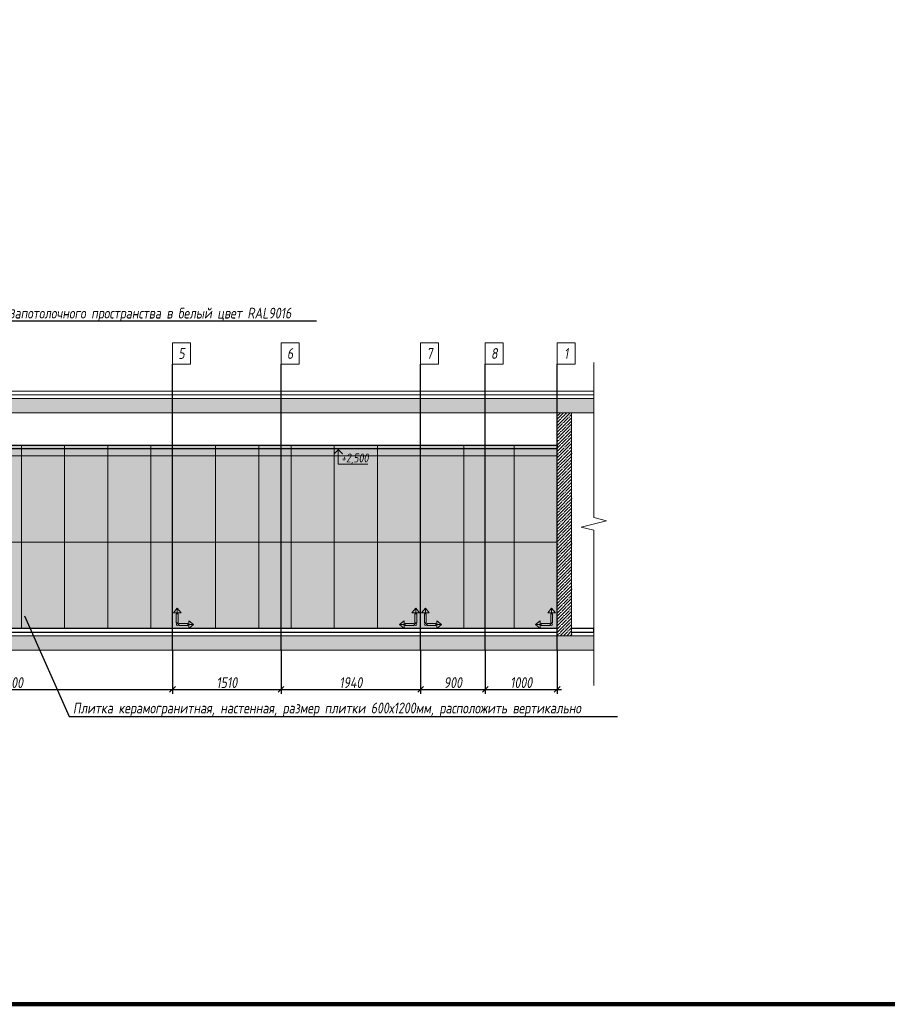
# Model space of a CAD drawing. Header units: millimetres. Extents: x -26888115 to 7466299, y -86687 to 22081.
# Tile 201 of 225: x 198610 to 210678, y -10017 to 3671. Entities that reach past the tile are written whole.
import ezdxf
from ezdxf import colors
from ezdxf.entities.mleader import LeaderData, LeaderLine
from ezdxf.math import Vec2, Vec3

# ---------------------------------------------------------------- set-up
doc = ezdxf.new("R2010")
doc.units = ezdxf.units.MM
doc.linetypes.add('DASHDOT', pattern=[25.4, 12.7, -6.35, 0, -6.35])
doc.layers.get('Defpoints').update_dxf_attribs({"color": 31})
for name, color, linetype, lineweight in [('A-DETL-GENF', 7, 'Continuous', 5), ('dim_pot', 183, 'Continuous', 9), ('nadpisi_v_tablice', 7, 'Continuous', 9), ('Отделка стен', 253, 'Continuous', 0)]:
    doc.layers.add(name, color=color, linetype=linetype, lineweight=lineweight)
for name, color, linetype, lineweight, true_color in [('dim_obm', 7, 'Continuous', 9, 0x005700), ('dim_razv', 7, 'DASHDOT', 9, 0x285228), ('pol', 7, 'Continuous', 15, 0x55666d)]:
    doc.layers.add(name, color=color, linetype=linetype, lineweight=lineweight, true_color=true_color)
doc.styles.add('fl_iso paper', font='isocpeur.ttf', dxfattribs={"width": 0.8, "oblique": 10})
doc.styles.add('In tre', font='isocpeur.ttf', dxfattribs={"width": 0.8, "oblique": 10})
doc.dimstyles.new('In tre 1_50', dxfattribs={"dimtxt": 150, "dimasz": 80, "dimexe": 60, "dimexo": 10, "dimgap": 20, "dimtad": 1, "dimdec": 0, "dimrnd": 5, "dimzin": 0, "dimdsep": 46, "dimtxsty": 'fl_iso paper', "dimblk": 'OBLIQUE', "dimcen": 0, "dimdle": 60, "dimadec": 0, "dimazin": 0, "dimtfac": 1, "dimtdec": 0, "dimtofl": 0, "dimtmove": 1, "dimatfit": 1, "dimfxl": 40, "dimtolj": 1, "dimtzin": 0, "dimarcsym": 1})

# ---------------------------------------------------------------- blocks, each defined once
blk = doc.blocks.new('*U113')
at = {"color": 0, "linetype": 'ByBlock', "lineweight": -2}
for p, q in [((0, 0), (-6, 0)), ((80.34, 0), (0, 0)), ((167.69, 0), (87.34, 0)), ((167.69, 0), (173.69, 0))]:
    blk.add_line(p, q, dxfattribs=at)
blk.add_lwpolyline([(87.34, 0), (85.59, -7), (82.09, 7), (80.34, 0)], dxfattribs=at)
blk = doc.blocks.new('_Oblique')
at = {"color": 0, "linetype": 'ByBlock', "lineweight": -2}
blk.add_line((-0.5, -0.5), (0.5, 0.5), dxfattribs=at)
blk = doc.blocks.new('*D118')
at = {"layer": 'Defpoints', "color": 0, "linetype": 'ByBlock', "transparency": 16777216}
for p in [(205086, -5093), (206086, -5093), (206086, -5639)]:
    blk.add_point(p, dxfattribs=at)
at = {"layer": 'dim_razv', "color": 0, "linetype": 'ByBlock', "lineweight": -2, "transparency": 16777216}
for p, q in [((205086, -5103), (205086, -5699)), ((206086, -5103), (206086, -5699)), ((205026, -5639), (206146, -5639))]:
    blk.add_line(p, q, dxfattribs=at)
at = {"layer": 'dim_razv', "color": 0, "linetype": 'ByBlock', "lineweight": -2, "transparency": 16777216, "xscale": 80, "yscale": 80, "zscale": 80, "rotation": 180}
blk.add_blockref('_Oblique', (205086, -5639), dxfattribs=at)
at = {"layer": 'dim_razv', "color": 0, "linetype": 'ByBlock', "lineweight": -2, "transparency": 16777216, "xscale": 80, "yscale": 80, "zscale": 80}
blk.add_blockref('_Oblique', (206086, -5639), dxfattribs=at)
at = {"layer": 'dim_razv', "color": 0, "linetype": 'ByBlock', "transparency": 16777216, "insert": (205586, -5544), "char_height": 150, "attachment_point": 5, "style": 'fl_iso paper'}
blk.add_mtext('\\A1;1000', dxfattribs=at)
blk = doc.blocks.new('*D697')
at = {"layer": 'Defpoints', "color": 0, "linetype": 'ByBlock', "transparency": 16777216}
for p in [(196236, -5093), (200736, -5093), (200736, -5639)]:
    blk.add_point(p, dxfattribs=at)
at = {"layer": 'dim_razv', "color": 0, "linetype": 'ByBlock', "lineweight": -2, "transparency": 16777216}
for p, q in [((196236, -5103), (196236, -5699)), ((200736, -5103), (200736, -5699)), ((196176, -5639), (200796, -5639))]:
    blk.add_line(p, q, dxfattribs=at)
at = {"layer": 'dim_razv', "color": 0, "linetype": 'ByBlock', "lineweight": -2, "transparency": 16777216, "xscale": 80, "yscale": 80, "zscale": 80, "rotation": 180}
blk.add_blockref('_Oblique', (196236, -5639), dxfattribs=at)
at = {"layer": 'dim_razv', "color": 0, "linetype": 'ByBlock', "lineweight": -2, "transparency": 16777216, "xscale": 80, "yscale": 80, "zscale": 80}
blk.add_blockref('_Oblique', (200736, -5639), dxfattribs=at)
at = {"layer": 'dim_razv', "color": 0, "linetype": 'ByBlock', "transparency": 16777216, "insert": (198486, -5544), "char_height": 150, "attachment_point": 5, "style": 'fl_iso paper'}
blk.add_mtext('\\A1;4500', dxfattribs=at)
blk = doc.blocks.new('*D698')
at = {"layer": 'Defpoints', "color": 0, "linetype": 'ByBlock', "transparency": 16777216}
for p in [(200736, -5093), (202246, -5093), (202246, -5639)]:
    blk.add_point(p, dxfattribs=at)
at = {"layer": 'dim_razv', "color": 0, "linetype": 'ByBlock', "lineweight": -2, "transparency": 16777216}
for p, q in [((200736, -5103), (200736, -5699)), ((202246, -5103), (202246, -5699)), ((200676, -5639), (202306, -5639))]:
    blk.add_line(p, q, dxfattribs=at)
at = {"layer": 'dim_razv', "color": 0, "linetype": 'ByBlock', "lineweight": -2, "transparency": 16777216, "xscale": 80, "yscale": 80, "zscale": 80, "rotation": 180}
blk.add_blockref('_Oblique', (200736, -5639), dxfattribs=at)
at = {"layer": 'dim_razv', "color": 0, "linetype": 'ByBlock', "lineweight": -2, "transparency": 16777216, "xscale": 80, "yscale": 80, "zscale": 80}
blk.add_blockref('_Oblique', (202246, -5639), dxfattribs=at)
at = {"layer": 'dim_razv', "color": 0, "linetype": 'ByBlock', "transparency": 16777216, "insert": (201491, -5544), "char_height": 150, "attachment_point": 5, "style": 'fl_iso paper'}
blk.add_mtext('\\A1;1510', dxfattribs=at)
blk = doc.blocks.new('*D699')
at = {"layer": 'Defpoints', "color": 0, "linetype": 'ByBlock', "transparency": 16777216}
for p in [(202246, -5093), (204186, -5093), (204186, -5639)]:
    blk.add_point(p, dxfattribs=at)
at = {"layer": 'dim_razv', "color": 0, "linetype": 'ByBlock', "lineweight": -2, "transparency": 16777216}
for p, q in [((202246, -5103), (202246, -5699)), ((204186, -5103), (204186, -5699)), ((202186, -5639), (204246, -5639))]:
    blk.add_line(p, q, dxfattribs=at)
at = {"layer": 'dim_razv', "color": 0, "linetype": 'ByBlock', "lineweight": -2, "transparency": 16777216, "xscale": 80, "yscale": 80, "zscale": 80, "rotation": 180}
blk.add_blockref('_Oblique', (202246, -5639), dxfattribs=at)
at = {"layer": 'dim_razv', "color": 0, "linetype": 'ByBlock', "lineweight": -2, "transparency": 16777216, "xscale": 80, "yscale": 80, "zscale": 80}
blk.add_blockref('_Oblique', (204186, -5639), dxfattribs=at)
at = {"layer": 'dim_razv', "color": 0, "linetype": 'ByBlock', "transparency": 16777216, "insert": (203216, -5544), "char_height": 150, "attachment_point": 5, "style": 'fl_iso paper'}
blk.add_mtext('\\A1;1940', dxfattribs=at)
blk = doc.blocks.new('*D700')
at = {"layer": 'Defpoints', "color": 0, "linetype": 'ByBlock', "transparency": 16777216}
for p in [(204186, -5093), (205086, -5103), (205086, -5639)]:
    blk.add_point(p, dxfattribs=at)
at = {"layer": 'dim_razv', "color": 0, "linetype": 'ByBlock', "lineweight": -2, "transparency": 16777216}
for p, q in [((204186, -5103), (204186, -5699)), ((205086, -5113), (205086, -5699)), ((204126, -5639), (205146, -5639))]:
    blk.add_line(p, q, dxfattribs=at)
at = {"layer": 'dim_razv', "color": 0, "linetype": 'ByBlock', "lineweight": -2, "transparency": 16777216, "xscale": 80, "yscale": 80, "zscale": 80, "rotation": 180}
blk.add_blockref('_Oblique', (204186, -5639), dxfattribs=at)
at = {"layer": 'dim_razv', "color": 0, "linetype": 'ByBlock', "lineweight": -2, "transparency": 16777216, "xscale": 80, "yscale": 80, "zscale": 80}
blk.add_blockref('_Oblique', (205086, -5639), dxfattribs=at)
at = {"layer": 'dim_razv', "color": 0, "linetype": 'ByBlock', "transparency": 16777216, "insert": (204636, -5544), "char_height": 150, "attachment_point": 5, "style": 'fl_iso paper'}
blk.add_mtext('\\A1;900', dxfattribs=at)
blk = doc.blocks.new('1')
at = {"layer": 'pol', "linetype": 'ByBlock'}
h = blk.add_hatch(color=1, dxfattribs=at)
h.paths.add_polyline_path([(35776, 73135), (35803, 73135), (35803, 73259), (35776, 73259)])
h.paths.add_polyline_path([(35790, 73275), (35843, 73275), (35790, 73338)])
h.paths.add_polyline_path([(35790, 73275), (35736, 73275), (35790, 73338)])
edge = h.paths.add_edge_path()
edge.add_arc((35790, 73111), 13.4, 0, 360)
h = blk.add_hatch(color=1, dxfattribs=at)
h.paths.add_polyline_path([(35813, 73097), (35813, 73124), (35937, 73124), (35937, 73097)])
h.paths.add_polyline_path([(35952, 73111), (35952, 73164), (36016, 73111)])
h.paths.add_polyline_path([(35952, 73111), (35952, 73057), (36016, 73111)])
at = {"layer": 'pol', "color": 1, "linetype": 'ByBlock'}
for points in [[(35790, 73275), (35736, 73275), (35790, 73338), (35790, 73275)], [(35790, 73275), (35843, 73275), (35790, 73338), (35790, 73275)], [(35952, 73111), (35952, 73164), (36016, 73111), (35952, 73111)], [(35952, 73111), (35952, 73057), (36016, 73111), (35952, 73111)]]:
    blk.add_lwpolyline(points, dxfattribs=at)
for points in [[(35776, 73135), (35803, 73135), (35803, 73259), (35776, 73259)], [(35813, 73097), (35813, 73124), (35937, 73124), (35937, 73097)]]:
    blk.add_lwpolyline(points, close=True, dxfattribs=at)
blk.add_circle((35790, 73111), 13.4, dxfattribs=at)

msp = doc.modelspace()

# ---------------------------------------------------------------- hatches: boundary and pattern name
at = {"layer": 'A-DETL-GENF'}
h = msp.add_hatch(dxfattribs=at)
h.set_pattern_fill('ANSI35', color=256, scale=20, style=0)
h.set_pattern_definition([(45, (32423.26, -12634.1), (-89.80256, 89.80256), []), (45, (32513.07, -12634.1), (-89.80256, 89.80256), [158.75, -31.75, 0, -31.75])])
h.paths.add_polyline_path([(156807.4, -1792.9), (206594.9, -1792.9), (206594.9, -1592.9), (156807.4, -1592.9)])
h.paths.add_polyline_path([(156807.4, -5092.9), (206594.9, -5092.9), (206594.9, -4892.9), (156807.4, -4892.9)])
h = msp.add_hatch(dxfattribs=at)
h.set_pattern_fill('ANSI35', color=256, scale=10, style=0)
h.set_pattern_definition([(45, (52880, 3e-12), (-44.90128, 44.90128), []), (45, (52924.9, 3e-12), (-44.90128, 44.90128), [79.375, -15.875, 0, -15.875])])
h.paths.add_polyline_path([(206086, -1792.9), (206286, -1792.9), (206286, -4892.9), (206086, -4892.9)])
at = {"layer": 'dim_obm'}
msp.add_hatch(color=256, dxfattribs=at).paths.add_polyline_path([(203110.3, -2360.9), (203042.3, -2292.9), (202974.3, -2360.9), (202985.8, -2372.5), (203042.3, -2316), (203098.8, -2372.5)], flags=0)
at = {"layer": 'dim_razv', "true_color": 0xeceae4, "transparency": 33554687}
h = msp.add_hatch(dxfattribs=at)
h.set_pattern_fill('AR-SAND', color=254, scale=3, angle=315)
h.paths.add_polyline_path([(157666, -4792.9), (157666, -2242.9), (178476, -2242.9), (178476, -4042.9), (171336, -4042.9), (171336, -4192.9), (171036, -4192.9), (171036, -4342.9), (170736, -4342.9), (170736, -4492.9), (170436, -4492.9), (170436, -4642.9), (170136, -4642.9), (170136, -2592.9), (168686, -2592.9), (168686, -4792.9), (165916, -4792.9), (165916, -2612.9), (163956, -2612.9), (163956, -4792.9)])
h.paths.add_polyline_path([(172249.8, -2612.9), (172999.8, -2612.9), (172999.8, -3962.9), (172249.8, -3962.9)], flags=16)
h.paths.add_polyline_path([(181356, -4792.9), (181356, -4642.9), (181056, -4642.9), (181056, -4492.9), (180756, -4492.9), (180756, -4342.9), (180456, -4342.9), (180456, -4192.9), (180156, -4192.9), (180156, -4042.9), (179826, -4042.9), (179826, -2242.9), (206086, -2242.9), (206086, -4792.9)])

# ---------------------------------------------------------------- linework, layer by layer
at = {"lineweight": 30}
for points in [[(200736, -5092.9), (200736, -1119.3)], [(202246, -5092.9), (202246, -1119.3)], [(204186, -5092.9), (204186, -1119.3)], [(205086, -5092.9), (205086, -1119.3)], [(206086, -5092.9), (206086, -1119.3)], [(180056, -4842.9), (206086, -4842.9)], [(206086, -4792.9), (181306, -4792.9)], [(206286, -4842.9), (206594.9, -4842.9), (206594.9, -4792.9), (206286, -4792.9)]]:
    msp.add_lwpolyline(points, dxfattribs=at)
at = {"lineweight": 13}
for points in [[(156807.4, -1542.9), (206594.9, -1542.9), (206594.9, -1492.9), (156807.4, -1492.9)], [(206594.9, -1592.9), (156807.4, -1592.9), (156807.4, -1542.9), (206594.9, -1542.9)], [(156807.4, -1792.9), (206594.9, -1792.9), (206594.9, -1592.9), (156807.4, -1592.9)], [(206286, -4892.9), (206086, -4892.9), (206086, -1792.9), (206286, -1792.9)], [(206086, -1792.9), (206286, -1792.9), (206286, -4892.9), (206086, -4892.9)], [(156807.4, -5092.9), (206594.9, -5092.9), (206594.9, -4892.9), (156807.4, -4892.9)]]:
    msp.add_lwpolyline(points, close=True, dxfattribs=at)
at = {"linetype": 'ByBlock', "lineweight": 0}
msp.add_lwpolyline([(181356, -4792.9), (181356, -4642.9), (181056, -4642.9), (181056, -4492.9), (180756, -4492.9), (180756, -4342.9), (180456, -4342.9), (180456, -4192.9), (180156, -4192.9), (180156, -4042.9), (179826, -4042.9), (179826, -2242.9), (206086, -2242.9), (206086, -4792.9)], close=True, dxfattribs=at)
at = {"lineweight": 30}
msp.add_lwpolyline([(181426, -2242.9), (206086, -2242.9), (206086, -2292.9), (181426, -2292.9)], close=True, dxfattribs=at)
at = {"lineweight": 13}
for points in [[(206286, -4842.9), (206594.9, -4842.9), (206594.9, -4892.9), (156807.4, -4892.9), (156807.4, -4842.9), (157466, -4842.9)], [(180056, -4842.9), (206086, -4842.9)]]:
    msp.add_lwpolyline(points, dxfattribs=at)
at = {"layer": 'Defpoints', "color": 1, "lineweight": 100}
msp.add_lwpolyline([(145825.4, -10016.5), (249195.3, -10016.5), (249195.3, 17359), (145825.4, 17359)], close=True, dxfattribs=at)
at = {"layer": 'dim_obm'}
msp.add_lwpolyline([(203042.3, -2292.9), (203042.3, -2372.9), (203042.3, -2508.4), (203453.3, -2508.4)], dxfattribs=at)
at = {"layer": 'dim_pot', "color": 10, "lineweight": 0}
for points in [[(200736, -819.3), (200986, -819.3), (200986, -1119.3), (200736, -1119.3)], [(202246, -819.3), (202496, -819.3), (202496, -1119.3), (202246, -1119.3)], [(204186, -819.3), (204436, -819.3), (204436, -1119.3), (204186, -1119.3)], [(205086, -819.3), (205336, -819.3), (205336, -1119.3), (205086, -1119.3)], [(206086, -819.3), (206336, -819.3), (206336, -1119.3), (206086, -1119.3)]]:
    msp.add_lwpolyline(points, close=True, dxfattribs=at)
at = {"layer": 'Отделка стен', "transparency": 33554687}
for points in [[(198036, -2242.9), (198036, -2392.9), (198636, -2392.9), (198636, -2242.9)], [(198636, -2242.9), (198636, -2392.9), (199236, -2392.9), (199236, -2242.9)], [(199236, -2242.9), (199236, -2392.9), (199836, -2392.9), (199836, -2242.9)], [(199836, -2242.9), (199836, -2392.9), (200436, -2392.9), (200436, -2242.9)], [(200436, -2242.9), (200436, -2392.9), (200736, -2392.9), (200736, -2242.9)], [(200736, -2242.9), (200736, -2392.9), (201336, -2392.9), (201336, -2242.9)], [(201336, -2242.9), (201336, -2392.9), (201936, -2392.9), (201936, -2242.9)], [(201936, -2242.9), (201936, -2392.9), (202246, -2392.9), (202246, -2242.9)], [(202246, -2242.9), (202246, -2392.9), (202386, -2392.9), (202386, -2242.9)], [(202386, -2242.9), (202386, -2392.9), (202986, -2392.9), (202986, -2242.9)], [(202986, -2242.9), (202986, -2392.9), (203586, -2392.9), (203586, -2242.9)], [(203586, -2242.9), (203586, -2392.9), (204186, -2392.9), (204186, -2242.9)], [(204186, -2242.9), (204186, -2392.9), (204786, -2392.9), (204786, -2242.9)], [(204786, -2242.9), (204786, -2392.9), (205486, -2392.9), (205486, -2242.9)], [(205486, -2242.9), (205486, -2392.9), (206086, -2392.9), (206086, -2242.9)], [(198036, -2392.9), (198036, -3592.9), (198636, -3592.9), (198636, -2392.9)], [(198636, -2392.9), (198636, -3592.9), (199236, -3592.9), (199236, -2392.9)], [(199236, -2392.9), (199236, -3592.9), (199836, -3592.9), (199836, -2392.9)], [(199836, -2392.9), (199836, -3592.9), (200436, -3592.9), (200436, -2392.9)], [(200436, -2392.9), (200436, -3592.9), (200736, -3592.9), (200736, -2392.9)], [(200736, -2392.9), (200736, -3592.9), (201336, -3592.9), (201336, -2392.9)], [(201336, -2392.9), (201336, -3592.9), (201936, -3592.9), (201936, -2392.9)], [(201936, -2392.9), (201936, -3592.9), (202246, -3592.9), (202246, -2392.9)], [(202246, -2392.9), (202246, -3592.9), (202386, -3592.9), (202386, -2392.9)], [(202386, -2392.9), (202386, -3592.9), (202986, -3592.9), (202986, -2392.9)], [(202986, -2392.9), (202986, -3592.9), (203586, -3592.9), (203586, -2392.9)], [(203586, -2392.9), (203586, -3592.9), (204186, -3592.9), (204186, -2392.9)], [(204186, -2392.9), (204186, -3592.9), (204786, -3592.9), (204786, -2392.9)], [(204786, -2392.9), (204786, -3592.9), (205486, -3592.9), (205486, -2392.9)], [(205486, -2392.9), (205486, -3592.9), (206086, -3592.9), (206086, -2392.9)], [(198036, -3592.9), (198036, -4792.9), (198636, -4792.9), (198636, -3592.9)], [(198636, -3592.9), (198636, -4792.9), (199236, -4792.9), (199236, -3592.9)], [(199236, -3592.9), (199236, -4792.9), (199836, -4792.9), (199836, -3592.9)], [(199836, -3592.9), (199836, -4792.9), (200436, -4792.9), (200436, -3592.9)], [(200436, -3592.9), (200436, -4792.9), (200736, -4792.9), (200736, -3592.9)], [(200736, -3592.9), (200736, -4792.9), (201336, -4792.9), (201336, -3592.9)], [(201336, -3592.9), (201336, -4792.9), (201936, -4792.9), (201936, -3592.9)], [(201936, -3592.9), (201936, -4792.9), (202246, -4792.9), (202246, -3592.9)], [(202246, -3592.9), (202246, -4792.9), (202386, -4792.9), (202386, -3592.9)], [(202386, -3592.9), (202386, -4792.9), (202986, -4792.9), (202986, -3592.9)], [(202986, -3592.9), (202986, -4792.9), (203586, -4792.9), (203586, -3592.9)], [(203586, -3592.9), (203586, -4792.9), (204186, -4792.9), (204186, -3592.9)], [(204186, -3592.9), (204186, -4792.9), (204786, -4792.9), (204786, -3592.9)], [(204786, -3592.9), (204786, -4792.9), (205486, -4792.9), (205486, -3592.9)], [(205486, -3592.9), (205486, -4792.9), (206086, -4792.9), (206086, -3592.9)]]:
    msp.add_lwpolyline(points, close=True, dxfattribs=at)

# ---------------------------------------------------------------- block references
at = {"lineweight": 13, "xscale": 25, "yscale": 25, "zscale": 25, "rotation": 270}
msp.add_blockref('*U113', (206594.9, -1242.6), dxfattribs=at)
at = {"linetype": 'ByBlock', "yscale": 0.9938708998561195, "zscale": 0.9938708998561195}
for p, xscale in [((165232.3, -77399.2), 0.9938708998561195), ((239689.8, -77399.2), -0.9938708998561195), ((168682.3, -77399.2), 0.9938708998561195), ((241580, -77399.2), -0.9938708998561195)]:
    msp.add_blockref('1', p, dxfattribs=dict(at, xscale=xscale))

# ---------------------------------------------------------------- texts
at = {"layer": 'dim_obm', "insert": (203080.7, -2359.2), "char_height": 125, "attachment_point": 1, "line_spacing_factor": 0.666667, "style": 'fl_iso paper'}
msp.add_mtext('+2,500', dxfattribs=at)
at = {"layer": 'dim_pot', "color": 10, "lineweight": 0, "char_height": 150, "attachment_point": 5, "style": 'fl_iso paper'}
for s, insert in [('5', (200861, -969.3)), ('6', (202371, -969.3)), ('7', (204311, -969.3)), ('8', (205211, -969.3)), ('1', (206211, -969.3))]:
    msp.add_mtext_dynamic_manual_height_columns(s, width=190.261, gutter_width=1350, heights=[0], dxfattribs=dict(at, insert=insert))
at = {"layer": 'nadpisi_v_tablice', "lineweight": 18, "attachment_point": 1, "style": 'fl_iso paper'}
for s, insert, char_height, width in [('\\pi1232.9;Условные обозначения систем ОВиК', (110923.7, -1449.4), 400, 9720.362), ('\\pi1853.2;Обозначение \\P\\pi1685.2;и изображение', (108648.8, -2794.1), 300, 5595.365)]:
    msp.add_mtext(s, dxfattribs=dict(at, insert=insert, char_height=char_height, width=width))

# ---------------------------------------------------------------- dimensions: what is measured, and where the dimension line sits
at = {"layer": 'dim_razv', "linetype": 'ByBlock'}
for base, p1, p2, picture, middle in [((200736, -5639.1), (196236, -5092.9), (200736, -5092.9), '*D697', (198486, -5544.1)), ((202246, -5639.1), (200736, -5092.9), (202246, -5092.9), '*D698', (201491, -5544.1)), ((204186, -5639.1), (202246, -5092.9), (204186, -5092.9), '*D699', (203216, -5544.1)), ((205086, -5639.1), (204186, -5092.9), (205086, -5102.9), '*D700', (204636, -5544.1)), ((206086, -5639.1), (205086, -5092.9), (206086, -5092.9), '*D118', (205586, -5544.1))]:
    dim = msp.add_linear_dim(base=base, p1=p1, p2=p2, dimstyle='In tre 1_50', dxfattribs=at)
    dim.commit()
    dim.dimension.update_dxf_attribs({"geometry": picture, "text_midpoint": middle})

# ---------------------------------------------------------------- leaders
at = {"layer": 'dim_razv', "color": 0, "linetype": 'ByBlock'}
ml = msp.add_multileader_mtext('Standard', dxfattribs=at)
ml.set_content('Потолок подвесной, реечный\\Pрейка 50х50 белого цвета, шаг рейки 120-125мм', style='In tre')
ml.set_leader_properties()
ml.build(insert=Vec2(0, 0))
ml.multileader.update_dxf_attribs({"text_left_attachment_type": 6, "text_right_attachment_type": 6, "dogleg_length": 1, "arrow_head_size": 0, "scale": 50})
ctx = ml.context
ctx.base_point, ctx.scale, ctx.char_height, ctx.arrow_head_size, ctx.landing_gap_size, ctx.plane_origin = Vec3(165834, -424.7), 50, 150, 0, 4.5, Vec3(174381.1, -2219.3)
ctx.left_attachment, ctx.right_attachment = 6, 6
notes = []
notes.append((ctx, [(0, (1, 1, 0), (168085.9, -424.7), (-1, 0), 50, [(1, [(168268.7, -2242.9)], 0, [])])]))
ctx.mtext.insert, ctx.mtext.width, ctx.mtext.defined_height, ctx.mtext.flow_direction = Vec3(165838.5, -229.7), 2509.515, 696.6, 5
ml = msp.add_multileader_mtext('Standard', dxfattribs=at)
ml.set_content('Потолок подвесной, реечный\\Pрейка 50х50 белого цвета, шаг рейки 120-125мм', style='In tre')
ml.set_leader_properties()
ml.build(insert=Vec2(0, 0))
ml.multileader.update_dxf_attribs({"text_left_attachment_type": 6, "text_right_attachment_type": 6, "dogleg_length": 1, "arrow_head_size": 0, "scale": 50})
ctx = ml.context
ctx.base_point, ctx.scale, ctx.char_height, ctx.arrow_head_size, ctx.landing_gap_size, ctx.plane_origin = Vec3(186664.8, -424.7), 50, 150, 0, 4.5, Vec3(195411.9, -2219.3)
ctx.left_attachment, ctx.right_attachment = 6, 6
notes.append((ctx, [(0, (1, 1, 0), (188916.7, -424.7), (-1, 0), 50, [(1, [(189099.5, -2242.9)], 0, [])])]))
ctx.mtext.insert, ctx.mtext.width, ctx.mtext.defined_height, ctx.mtext.flow_direction = Vec3(186669.3, -229.7), 2509.515, 696.6, 5
ml = msp.add_multileader_mtext('Standard', dxfattribs=at)
ml.set_content('Окраска запотолочного пространства в белый цвет RAL9016', style='In tre')
ml.set_leader_properties()
ml.build(insert=Vec2(0, 0))
ml.multileader.update_dxf_attribs({"text_left_attachment_type": 6, "text_right_attachment_type": 6, "dogleg_length": 1, "arrow_head_size": 0, "scale": 50})
ctx = ml.context
ctx.base_point, ctx.scale, ctx.char_height, ctx.arrow_head_size, ctx.landing_gap_size, ctx.plane_origin = Vec3(169119.7, -513.2), 50, 150, 0, 4.5, Vec3(174004.3, -4203.8)
ctx.left_attachment, ctx.right_attachment = 6, 6
notes.append((ctx, [(0, (1, 1, 0), (169069.7, -513.2), (1, 0), 50, [(0, [(168779.4, -1980.7)], 0, [])])]))
ctx.mtext.insert, ctx.mtext.width, ctx.mtext.flow_direction = Vec3(169124.2, -333.2), 3148.852, 5
ml = msp.add_multileader_mtext('Standard', dxfattribs=at)
ml.set_content('Окраска запотолочного пространства в белый цвет RAL9016', style='In tre')
ml.set_leader_properties()
ml.build(insert=Vec2(0, 0))
ml.multileader.update_dxf_attribs({"text_left_attachment_type": 6, "text_right_attachment_type": 6, "dogleg_length": 1, "arrow_head_size": 0, "scale": 50})
ctx = ml.context
ctx.base_point, ctx.scale, ctx.char_height, ctx.arrow_head_size, ctx.landing_gap_size, ctx.plane_origin = Vec3(177998.3, -513.2), 50, 150, 0, 4.5, Vec3(183082.8, -4203.8)
ctx.left_attachment, ctx.right_attachment = 6, 6
notes.append((ctx, [(0, (1, 1, 0), (177948.3, -513.2), (1, 0), 50, [(0, [(177657.9, -1980.7)], 0, [])])]))
ctx.mtext.insert, ctx.mtext.width, ctx.mtext.flow_direction = Vec3(178002.8, -333.2), 3148.852, 5
ml = msp.add_multileader_mtext('Standard', dxfattribs=at)
ml.set_content('Окраска запотолочного пространства в белый цвет RAL9016', style='In tre')
ml.set_leader_properties()
ml.build(insert=Vec2(0, 0))
ml.multileader.update_dxf_attribs({"text_left_attachment_type": 6, "text_right_attachment_type": 6, "dogleg_length": 1, "arrow_head_size": 0, "scale": 50})
ctx = ml.context
ctx.base_point, ctx.scale, ctx.char_height, ctx.arrow_head_size, ctx.landing_gap_size, ctx.plane_origin = Vec3(197815.4, -513.2), 50, 150, 0, 4.5, Vec3(202899.9, -4203.8)
ctx.left_attachment, ctx.right_attachment = 6, 6
notes.append((ctx, [(0, (1, 1, 0), (197765.4, -513.2), (1, 0), 50, [(0, [(197475, -1980.7)], 0, [])])]))
ctx.mtext.insert, ctx.mtext.width, ctx.mtext.flow_direction = Vec3(197819.9, -333.2), 3148.852, 5
ml = msp.add_multileader_mtext('Standard', dxfattribs=at)
ml.set_content('Решетка вентиляционная декоративная 850х400 в цвет стен', style='In tre')
ml.set_leader_properties()
ml.build(insert=Vec2(0, 0))
ml.multileader.update_dxf_attribs({"text_left_attachment_type": 6, "text_right_attachment_type": 6, "dogleg_length": 1, "arrow_head_size": 0, "scale": 50})
ctx = ml.context
ctx.base_point, ctx.scale, ctx.char_height, ctx.arrow_head_size, ctx.landing_gap_size, ctx.plane_origin = Vec3(159670.8, -762.6), 50, 150, 0, 4.5, Vec3(169161.1, -2850.3)
ctx.left_attachment, ctx.right_attachment = 6, 6
notes.append((ctx, [(0, (1, 1, 0), (162578.1, -762.6), (-1, 0), 50, [(1, [(162936, -2092.9)], 0, [])])]))
ctx.mtext.insert, ctx.mtext.width, ctx.mtext.defined_height, ctx.mtext.flow_direction = Vec3(159675.3, -567.6), 2996.732, 696.6, 5
ml = msp.add_multileader_mtext('Standard', dxfattribs=at)
ml.set_content('Плитка керамогранитная, настенная, размер плитки 600х1200мм, расположить вертикально', style='In tre')
ml.set_leader_properties()
ml.build(insert=Vec2(0, 0))
ml.multileader.update_dxf_attribs({"text_left_attachment_type": 6, "text_right_attachment_type": 6, "dogleg_length": 1, "arrow_head_size": 0, "scale": 50})
ctx = ml.context
ctx.base_point, ctx.scale, ctx.char_height, ctx.arrow_head_size, ctx.landing_gap_size, ctx.plane_origin = Vec3(171894.9, -838.4), 50, 150, 0, 4.5, Vec3(173859, -958.9)
ctx.left_attachment, ctx.right_attachment = 6, 6
notes.append((ctx, [(1, (1, 1, 0), (171844.9, -838.4), (1, 0), 50, [(1, [(171277.7, -2532.3)], 0, [])])]))
ctx.mtext.insert, ctx.mtext.width, ctx.mtext.defined_height, ctx.mtext.flow_direction = Vec3(171899.4, -643.4), 3060.297, 696.6, 5
ml = msp.add_multileader_mtext('Standard', dxfattribs=at)
ml.set_content('Шкаф пожарный встроенный', style='In tre')
ml.set_leader_properties()
ml.build(insert=Vec2(0, 0))
ml.multileader.update_dxf_attribs({"text_left_attachment_type": 6, "text_right_attachment_type": 6, "dogleg_length": 1, "arrow_head_size": 0, "scale": 50})
ctx = ml.context
ctx.base_point, ctx.scale, ctx.char_height, ctx.arrow_head_size, ctx.landing_gap_size, ctx.plane_origin = Vec3(173972.4, -5975.2), 50, 150, 0, 4.5, Vec3(182719.5, -7769.7)
ctx.left_attachment, ctx.right_attachment = 6, 6
notes.append((ctx, [(1, (1, 1, 0), (173922.4, -5975.2), (1, 0), 50, [(1, [(172949.8, -3912.9)], 0, [])])]))
ctx.mtext.insert, ctx.mtext.width, ctx.mtext.defined_height, ctx.mtext.flow_direction = Vec3(173976.9, -5780.2), 2509.515, 696.6, 5
ml = msp.add_multileader_mtext('Standard', dxfattribs=at)
ml.set_content('Розетка для уборочного инвентаря, \\Pв цвет стен', style='In tre')
ml.set_leader_properties()
ml.build(insert=Vec2(0, 0))
ml.multileader.update_dxf_attribs({"text_left_attachment_type": 6, "text_right_attachment_type": 6, "dogleg_length": 1, "arrow_head_size": 0, "scale": 50})
ctx = ml.context
ctx.base_point, ctx.scale, ctx.char_height, ctx.arrow_head_size, ctx.landing_gap_size, ctx.plane_origin = Vec3(183762.9, -6017.6), 50, 150, 0, 4.5, Vec3(181939.5, -6138)
ctx.left_attachment, ctx.right_attachment = 6, 6
notes.append((ctx, [(1, (1, 1, 0), (183712.9, -6017.6), (1, 0), 50, [(1, [(183376, -4542.9)], 0, [])])]))
ctx.mtext.insert, ctx.mtext.width, ctx.mtext.defined_height, ctx.mtext.flow_direction = Vec3(183767.4, -5837.6), 3060.297, 696.6, 5
ml = msp.add_multileader_mtext('Standard', dxfattribs=at)
ml.set_content('Плитка керамогранитная, настенная, размер плитки 600х1200мм, расположить вертикально', style='In tre')
ml.set_leader_properties()
ml.build(insert=Vec2(0, 0))
ml.multileader.update_dxf_attribs({"text_left_attachment_type": 6, "text_right_attachment_type": 6, "dogleg_length": 1, "arrow_head_size": 0, "scale": 50})
ctx = ml.context
ctx.base_point, ctx.scale, ctx.char_height, ctx.arrow_head_size, ctx.landing_gap_size, ctx.plane_origin = Vec3(199347, -6017.6), 50, 150, 0, 4.5, Vec3(201461.1, -6138)
ctx.left_attachment, ctx.right_attachment = 6, 6
notes.append((ctx, [(1, (1, 1, 0), (199297, -6017.6), (1, 0), 50, [(1, [(198678.6, -4616.3)], 0, [])])]))
ctx.mtext.insert, ctx.mtext.width, ctx.mtext.defined_height, ctx.mtext.flow_direction = Vec3(199351.5, -5822.6), 3060.297, 696.6, 5
for ctx, leaders in notes:
    for number, flags, end, landing, length, lines in leaders:
        leader = LeaderData()
        leader.index, (leader.has_last_leader_line, leader.has_dogleg_vector, leader.attachment_direction) = number, flags
        leader.last_leader_point, leader.dogleg_vector, leader.dogleg_length = Vec3(end), Vec3(landing), length
        for number, points, colour, breaks in lines:
            line = LeaderLine()
            line.index, line.vertices, line.color, line.breaks = number, Vec3.list(points), colors.encode_raw_color(colour), breaks
            leader.lines.append(line)
        ctx.leaders.append(leader)

doc.saveas('drawing.dxf')
